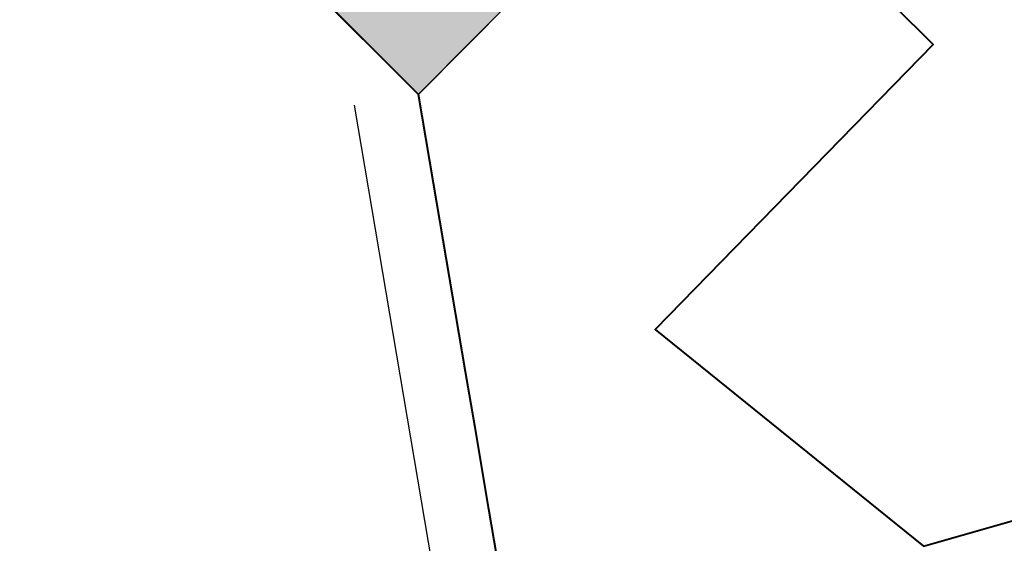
# Model space of a CAD drawing. Header units: millimetres. Extents: x 0 to 16721, y 217 to 10981.
# Tile 24 of 256: x 3586 to 4342, y 5930 to 6333. Entities that reach past the tile are written whole.
import ezdxf

# ---------------------------------------------------------------- set-up
doc = ezdxf.new("R2010")
doc.units = ezdxf.units.MM
doc.layers.add('PDF_PSS & TL', color=7, linetype='Continuous', true_color=0x7fffdf)
doc.layers.add('PDF_pss 1260', color=7, linetype='Continuous')

msp = doc.modelspace()

# ---------------------------------------------------------------- linework, layer by layer
at = {"layer": 'PDF_PSS & TL', "color": 1, "lineweight": 40}
msp.add_lwpolyline([(3305.77, 6856.9), (3520.58, 7074.31), (4287.44, 6313.57), (4073.93, 6094.46), (4280.03, 5927.99), (4391.01, 5959.57), (4512.13, 5917.47), (4722.79, 5999.73), (4726.16, 5845.47), (4359.57, 5803.63), (3979.19, 5760.48), (3946.05, 5956.32), (3935.4, 6019.09), (3928.12, 6061.97), (3915.9, 6134.36), (3903.56, 6207), (3891.86, 6275.1), (3840.14, 6326.82)], close=True, dxfattribs=at)
at = {"layer": 'PDF_PSS & TL', "color": 5, "transparency": 33554559}
msp.add_solid([(3673.42, 6491.98), (4106.95, 6491.98), (3891.87, 6275.09)], dxfattribs=at)
at = {"layer": 'PDF_pss 1260', "lineweight": 25}
for points in [[(3608.05, 6556.96), (3823, 6773.98), (4106.95, 6491.98), (3892, 6275.48)], [(3608.05, 6556.96), (3822.74, 6773.72), (4106.95, 6491.98), (3891.87, 6275.09)]]:
    msp.add_lwpolyline(points, close=True, dxfattribs=at)
for points in [[(4487.62, 2757.08), (3892.04, 6275.32)], [(4438.23, 2748.77), (3842.78, 6267)]]:
    msp.add_lwpolyline(points, dxfattribs=at)

doc.saveas('drawing.dxf')
